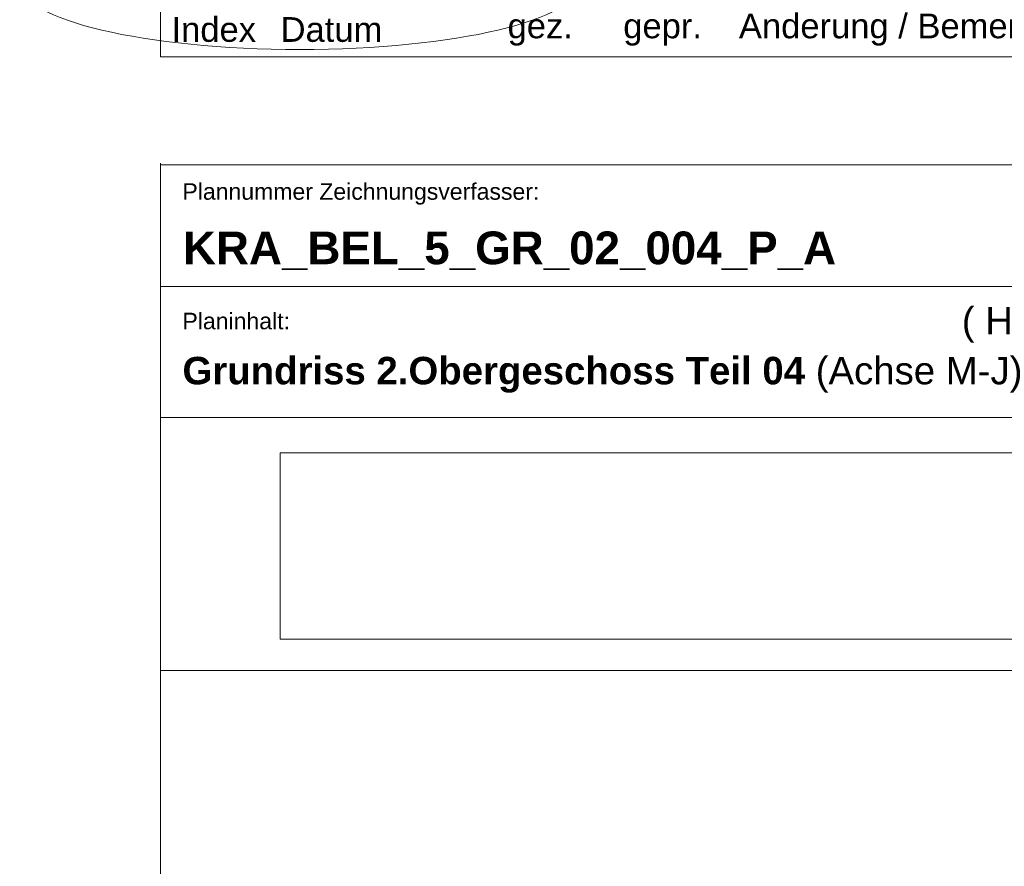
# Model space of a CAD drawing. Extents: x -620 to 300, y 62 to 1112.
# Tile 148 of 235: x 102 to 193, y 295 to 373. Entities that reach past the tile are written whole.
import ezdxf

# ---------------------------------------------------------------- set-up
doc = ezdxf.new("R2010")
doc.units = 0
for name, color, linetype, lineweight in [('iwb_Plankopf Linie', 7, 'Continuous', 13), ('iwb_Plankopf Text', 7, 'Continuous', 18), ('X_Bitmap', 7, 'Continuous', 13)]:
    doc.layers.add(name, color=color, linetype=linetype, lineweight=lineweight)
doc.layers.add('X_Geometrie', color=3, linetype='Continuous', lineweight=13, true_color=0x00ff00, plot=False)
doc.styles.add('Plankopf', font='arial.ttf')
doc.styles.get("Standard").update_dxf_attribs({"font": 'ARIALN.TTF'})
picture_1 = doc.add_image_def('image1.jfif', size_in_pixel=(600, 81))

msp = doc.modelspace()

# ---------------------------------------------------------------- linework, layer by layer
at = {"layer": 'iwb_Plankopf Linie', "ltscale": 0.13}
for p, q in [((115.353, 369.32), (115.353, 449.32)), ((295.353, 369.32), (115.353, 369.32)), ((295.353, 348.273), (115.353, 348.273)), ((295.353, 336.273), (115.353, 336.273)), ((115.353, 313.112), (295.353, 313.112))]:
    msp.add_line(p, q, dxfattribs=at)
at = {"layer": 'iwb_Plankopf Linie', "lineweight": 18, "ltscale": 0.18}
for p, q in [((115.353, 359.593), (115.353, 67.433)), ((295.353, 359.433), (115.353, 359.433))]:
    msp.add_line(p, q, dxfattribs=at)
at = {"layer": 'X_Geometrie', "color": 6, "ltscale": 0.13, "true_color": 0xff00ff}
msp.add_ellipse((128.112, 376.09), major_axis=(25.674, 0), ratio=0.237288, dxfattribs=at)

# ---------------------------------------------------------------- texts
at = {"layer": 'iwb_Plankopf Text', "ltscale": 0.18, "attachment_point": 4, "line_spacing_factor": 0.970891, "style": 'Plankopf'}
for s, insert, char_height, width in [('Änderung / Bemerkung', (168.353, 371.82), 2.26549, 126), ('Index', (116.353, 371.82), 2.2655, 8), ('Datum', (126.353, 371.82), 2.2655, 20), ('gez.', (147.153, 371.82), 2.2655, 8), ('gepr.', (157.753, 371.82), 2.2655, 8)]:
    msp.add_mtext(s, dxfattribs=dict(at, insert=insert, char_height=char_height, width=width))
at = {"layer": 'iwb_Plankopf Text', "ltscale": 0.18, "style": 'Plankopf'}
for s, insert, char_height, attachment_point, line_spacing_factor in [('Plannummer Zeichnungsverfasser:', (117.353, 357.746), 1.51, 1, 0.970891), ('Planinhalt:', (117.353, 345.878), 1.51045, 1, 0.970891), ('\\fArial|b1|i0|c0|p34;Grundriss 2.Obergeschoss Teil 04\\fArial|b0|i0|c0|p34; (Achse M-J)', (117.353, 340.191), 2.51722, 4, 0.996218)]:
    msp.add_mtext(s, dxfattribs=dict(at, insert=insert, char_height=char_height, attachment_point=attachment_point, line_spacing_factor=line_spacing_factor))
at = {"layer": 'iwb_Plankopf Text', "ltscale": 0.18, "insert": (117.395, 353.323), "char_height": 3, "attachment_point": 1, "line_spacing_factor": 1.002}
msp.add_mtext('{\\fArial|b1|i0;KRA_BEL_5_GR_02_004_P_A}', dxfattribs=at)
at = {"layer": 'iwb_Plankopf Text', "ltscale": 0.18, "insert": (220.446, 344.771), "char_height": 2.51722, "width": 55.37876, "attachment_point": 6, "style": 'Plankopf'}
msp.add_mtext('( Handlaufleuchten )', dxfattribs=at)

# ---------------------------------------------------------------- pictures from other files: only their frames are drawn
at = {"layer": 'X_Bitmap', "ltscale": 0.13}
image = msp.add_image(picture_1, insert=(126.302, 315.964), size_in_units=(126.548, 17.084), dxfattribs=at)
image.dxf.flags = 7

doc.saveas('drawing.dxf')
